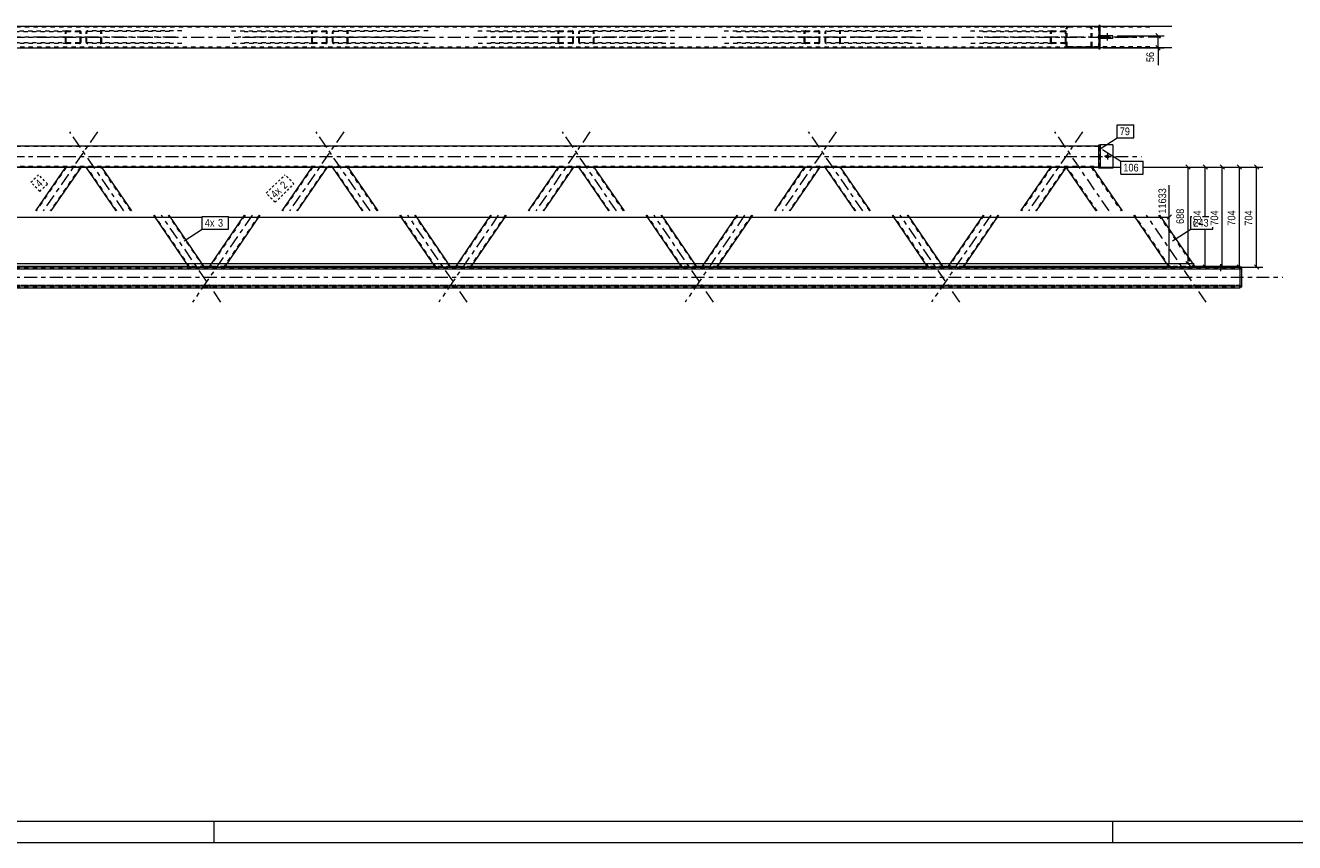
# Model space of a CAD drawing. Header units: millimetres. Extents: x 0 to 914, y 0 to 420.
# Tile 7 of 10: x 450 to 747, y 0 to 191. Entities that reach past the tile are written whole.
import ezdxf

# ---------------------------------------------------------------- set-up
doc = ezdxf.new("R2010")
doc.units = ezdxf.units.MM
for name, pattern in [('XKITLINE00', [0]), ('XKITLINE01', [4, 1, -1, 1, -1]), ('XKITLINE03', [6, 3, -1, 1, -1]), ('XKITLINE04', [3, 0.5, -0.5, 0.5, -0.5, 0.5, -0.5])]:
    doc.linetypes.add(name, pattern=pattern)
for name, color, linetype, lineweight in [('Arkusz rysunku', 3, 'Continuous', 0), ('Element', 2, 'Continuous', 0), ('Wymiar', 4, 'Continuous', 0), ('Znak elementu', 2, 'Continuous', 0), ('Śruba', 3, 'Continuous', 0)]:
    doc.layers.add(name, color=color, linetype=linetype, lineweight=lineweight)
doc.styles.add('ARIAL', font='ARIAL.TTF')

msp = doc.modelspace()

# ---------------------------------------------------------------- linework, layer by layer
at = {"layer": 'Arkusz rysunku', "linetype": 'XKITLINE00', "lineweight": 0}
for p, q in [((5, 5), (909, 5)), ((494, 0), (494, 5)), ((704, 0), (704, 5)), ((0, 0), (914, 0))]:
    msp.add_line(p, q, dxfattribs=at)
at = {"layer": 'Element', "linetype": 'XKITLINE00', "lineweight": 0}
for p, q in [((700.73, 190.83), (168.62, 190.83)), ((701.03, 191.08), (700.73, 191.08)), ((700.73, 191.08), (700.73, 185.58)), ((701.03, 185.58), (701.03, 191.08)), ((717.79, 190.83), (701.03, 190.83)), ((704.03, 188.63), (701.03, 188.63)), ((701.03, 188.03), (701.03, 188.63)), ((704.03, 188.03), (701.03, 188.03)), ((704.03, 188.03), (704.03, 188.63)), ((168.62, 185.83), (700.73, 185.83)), ((700.73, 185.83), (698.69, 185.83)), ((700.73, 185.58), (701.03, 185.58)), ((717.79, 185.83), (701.03, 185.83)), ((700.73, 157.68), (700.73, 163.18)), ((700.73, 163.18), (701.03, 163.18)), ((701.03, 163.18), (701.03, 157.68)), ((704.03, 163.18), (701.03, 163.18)), ((704.03, 163.18), (704.03, 157.68)), ((168.62, 162.93), (700.73, 162.93)), ((693.12, 157.93), (176.23, 157.93)), ((459.22, 157.93), (452.21, 147.68)), ((462.86, 157.93), (455.84, 147.68)), ((471.08, 147.68), (464.07, 157.93)), ((474.71, 147.68), (467.7, 157.93)), ((516.79, 157.93), (509.77, 147.68)), ((520.42, 157.93), (513.41, 147.68)), ((528.65, 147.68), (521.63, 157.93)), ((532.28, 147.68), (525.27, 157.93)), ((574.35, 157.93), (567.34, 147.68)), ((577.99, 157.93), (570.97, 147.68)), ((586.21, 147.68), (579.2, 157.93)), ((589.85, 147.68), (582.83, 157.93)), ((631.92, 157.93), (624.91, 147.68)), ((635.56, 157.93), (628.54, 147.68)), ((643.78, 147.68), (636.76, 157.93)), ((647.41, 147.68), (640.4, 157.93)), ((689.49, 157.93), (682.47, 147.68)), ((693.12, 157.93), (686.11, 147.68)), ((700.13, 147.68), (693.12, 157.93)), ((693.12, 157.93), (693.12, 157.93)), ((699.18, 157.93), (693.12, 157.93)), ((700.73, 157.93), (699.18, 157.93)), ((699.18, 157.93), (699.18, 157.93)), ((699.18, 157.93), (706.19, 147.68)), ((701.03, 157.68), (700.73, 157.68)), ((704.03, 157.68), (701.03, 157.68)), ((488.13, 134.58), (479.85, 146.68)), ((491.76, 134.58), (483.48, 146.68)), ((501.01, 146.68), (492.73, 134.58)), ((504.64, 146.68), (496.36, 134.58)), ((545.69, 134.58), (537.41, 146.68)), ((549.33, 134.58), (541.05, 146.68)), ((558.57, 146.68), (550.29, 134.58)), ((562.21, 146.68), (553.93, 134.58)), ((603.26, 134.58), (594.98, 146.68)), ((606.89, 134.58), (598.61, 146.68)), ((616.14, 146.68), (607.86, 134.58)), ((619.77, 146.68), (611.49, 134.58)), ((660.82, 134.58), (652.54, 146.68)), ((664.46, 134.58), (656.18, 146.68)), ((673.71, 146.68), (665.42, 134.58)), ((677.34, 146.68), (669.06, 134.58)), ((717.2, 134.55), (708.9, 146.68)), ((714.96, 146.68), (723.26, 134.55)), ((135.58, 134.14), (733.78, 134.14)), ((488.05, 134.7), (442.18, 134.7)), ((717.69, 134.54), (442.18, 134.54)), ((488.16, 134.58), (488.13, 134.58)), ((488.24, 134.57), (488.16, 134.58)), ((488.36, 134.57), (488.24, 134.57)), ((488.5, 134.57), (488.36, 134.57)), ((488.5, 134.57), (491.4, 134.57)), ((491.54, 134.57), (491.4, 134.57)), ((491.66, 134.57), (491.54, 134.57)), ((491.74, 134.58), (491.66, 134.57)), ((492.81, 134.7), (491.68, 134.7)), ((491.76, 134.58), (491.74, 134.58)), ((492.75, 134.58), (492.73, 134.58)), ((492.83, 134.57), (492.75, 134.58)), ((492.95, 134.57), (492.83, 134.57)), ((493.08, 134.57), (492.95, 134.57)), ((493.08, 134.57), (495.99, 134.57)), ((496.13, 134.57), (495.99, 134.57)), ((496.25, 134.57), (496.13, 134.57)), ((496.33, 134.58), (496.25, 134.57)), ((496.36, 134.58), (496.33, 134.58)), ((545.61, 134.7), (496.44, 134.7)), ((545.72, 134.58), (545.69, 134.58)), ((545.8, 134.57), (545.72, 134.58)), ((545.92, 134.57), (545.8, 134.57)), ((546.06, 134.57), (545.92, 134.57)), ((546.06, 134.57), (548.97, 134.57)), ((549.11, 134.57), (548.97, 134.57)), ((549.23, 134.57), (549.11, 134.57)), ((549.3, 134.58), (549.23, 134.57)), ((550.37, 134.7), (549.25, 134.7)), ((549.33, 134.58), (549.3, 134.58)), ((550.32, 134.58), (550.29, 134.58)), ((550.39, 134.57), (550.32, 134.58)), ((550.51, 134.57), (550.39, 134.57)), ((550.65, 134.57), (550.51, 134.57)), ((550.65, 134.57), (553.56, 134.57)), ((553.7, 134.57), (553.56, 134.57)), ((553.82, 134.57), (553.7, 134.57)), ((553.9, 134.58), (553.82, 134.57)), ((553.93, 134.58), (553.9, 134.58)), ((603.18, 134.7), (554.01, 134.7)), ((603.29, 134.58), (603.26, 134.58)), ((603.37, 134.57), (603.29, 134.58)), ((603.49, 134.57), (603.37, 134.57)), ((603.63, 134.57), (603.49, 134.57)), ((603.63, 134.57), (606.54, 134.57)), ((606.67, 134.57), (606.54, 134.57)), ((606.79, 134.57), (606.67, 134.57)), ((606.87, 134.58), (606.79, 134.57)), ((607.94, 134.7), (606.81, 134.7)), ((606.89, 134.58), (606.87, 134.58)), ((607.88, 134.58), (607.86, 134.58)), ((607.96, 134.57), (607.88, 134.58)), ((608.08, 134.57), (607.96, 134.57)), ((608.22, 134.57), (608.08, 134.57)), ((608.22, 134.57), (611.12, 134.57)), ((611.26, 134.57), (611.12, 134.57)), ((611.38, 134.57), (611.26, 134.57)), ((611.46, 134.58), (611.38, 134.57)), ((611.49, 134.58), (611.46, 134.58)), ((660.74, 134.7), (611.57, 134.7)), ((660.85, 134.58), (660.82, 134.58)), ((660.94, 134.57), (660.85, 134.58)), ((661.05, 134.57), (660.94, 134.57)), ((661.19, 134.57), (661.05, 134.57)), ((661.19, 134.57), (664.1, 134.57)), ((664.24, 134.57), (664.1, 134.57)), ((664.36, 134.57), (664.24, 134.57)), ((664.43, 134.58), (664.36, 134.57)), ((665.5, 134.7), (664.38, 134.7)), ((664.46, 134.58), (664.43, 134.58)), ((665.45, 134.58), (665.42, 134.58)), ((665.53, 134.57), (665.45, 134.58)), ((665.64, 134.57), (665.53, 134.57)), ((665.78, 134.57), (665.64, 134.57)), ((665.78, 134.57), (668.69, 134.57)), ((668.83, 134.57), (668.69, 134.57)), ((668.95, 134.57), (668.83, 134.57)), ((669.03, 134.58), (668.95, 134.57)), ((669.06, 134.58), (669.03, 134.58)), ((717.1, 134.7), (669.14, 134.7)), ((717.24, 134.55), (717.2, 134.55)), ((717.35, 134.54), (717.24, 134.55)), ((717.51, 134.54), (717.35, 134.54)), ((722.78, 134.54), (717.69, 134.54)), ((717.69, 134.54), (722.78, 134.54)), ((717.69, 134.54), (717.69, 134.54)), ((722.78, 134.54), (722.79, 134.54)), ((722.79, 134.54), (733.78, 134.54)), ((723.12, 134.54), (722.97, 134.54)), ((723.22, 134.55), (723.12, 134.54)), ((733.78, 134.7), (723.16, 134.7)), ((723.26, 134.55), (723.22, 134.55)), ((733.78, 134.14), (733.78, 134.7)), ((734.18, 134.55), (733.78, 134.55)), ((733.78, 129.89), (733.78, 134.39)), ((734.18, 134.39), (733.78, 134.39)), ((734.18, 129.89), (734.18, 134.55)), ((733.78, 130.14), (135.58, 130.14)), ((135.58, 129.74), (733.78, 129.74)), ((733.78, 129.74), (733.78, 130.14)), ((734.18, 129.89), (733.78, 129.89))]:
    msp.add_line(p, q, dxfattribs=at)
at = {"layer": 'Element', "linetype": 'XKITLINE01', "lineweight": 0}
for p, q in [((700.73, 190.63), (168.62, 190.63)), ((693.15, 190.57), (693.12, 190.43)), ((693.12, 186.23), (693.12, 190.43)), ((693.15, 190.58), (693.15, 190.57)), ((693.36, 190.43), (693.38, 190.5)), ((693.36, 186.23), (693.36, 190.43)), ((693.38, 190.5), (693.43, 190.57)), ((693.6, 190.83), (693.42, 190.8)), ((693.43, 190.57), (693.51, 190.61)), ((693.51, 190.61), (693.6, 190.63)), ((701.03, 190.83), (693.6, 190.83)), ((712.7, 190.63), (693.6, 190.63)), ((698.88, 190.8), (698.69, 190.83)), ((698.69, 190.63), (698.78, 190.61)), ((698.78, 190.61), (698.86, 190.57)), ((698.86, 190.57), (698.92, 190.5)), ((698.92, 190.5), (698.93, 190.43)), ((698.93, 186.23), (698.93, 190.43)), ((699.14, 190.57), (699.14, 190.58)), ((699.18, 190.43), (699.14, 190.57)), ((699.18, 186.23), (699.18, 190.43)), ((700.73, 185.83), (700.73, 190.83)), ((440.49, 189.83), (459.59, 189.83)), ((443.4, 189.68), (462.49, 189.68)), ((462.49, 186.98), (443.4, 186.98)), ((459.25, 189.64), (459.22, 189.53)), ((459.22, 187.13), (459.22, 189.53)), ((459.22, 187.13), (459.25, 187.01)), ((459.33, 189.74), (459.25, 189.64)), ((459.25, 187.01), (459.33, 186.92)), ((459.45, 189.8), (459.33, 189.74)), ((459.33, 186.92), (459.45, 186.85)), ((459.4, 189.53), (459.42, 189.59)), ((459.4, 187.13), (459.4, 189.53)), ((459.42, 187.07), (459.4, 187.13)), ((459.42, 189.59), (459.46, 189.63)), ((459.46, 187.02), (459.42, 187.07)), ((459.59, 189.83), (459.45, 189.8)), ((459.46, 189.63), (459.52, 189.67)), ((459.52, 186.99), (459.46, 187.02)), ((459.52, 189.67), (459.59, 189.68)), ((459.59, 186.98), (459.52, 186.99)), ((459.59, 189.83), (462.49, 189.83)), ((462.49, 189.68), (459.59, 189.68)), ((459.59, 186.98), (462.49, 186.98)), ((462.63, 189.8), (462.49, 189.83)), ((462.49, 189.68), (462.56, 189.67)), ((462.56, 186.99), (462.49, 186.98)), ((462.56, 189.67), (462.62, 189.63)), ((462.62, 187.02), (462.56, 186.99)), ((462.62, 189.63), (462.66, 189.59)), ((462.66, 187.07), (462.62, 187.02)), ((462.75, 189.74), (462.63, 189.8)), ((462.63, 186.85), (462.75, 186.92)), ((462.66, 189.59), (462.68, 189.53)), ((462.68, 187.13), (462.66, 187.07)), ((462.68, 187.13), (462.68, 189.53)), ((462.83, 189.64), (462.75, 189.74)), ((462.75, 186.92), (462.83, 187.01)), ((462.86, 189.53), (462.83, 189.64)), ((462.83, 187.01), (462.86, 187.13)), ((462.86, 187.13), (462.86, 189.53)), ((464.09, 189.64), (464.07, 189.53)), ((464.07, 187.13), (464.07, 189.53)), ((464.07, 187.13), (464.09, 187.01)), ((464.17, 189.74), (464.09, 189.64)), ((464.09, 187.01), (464.17, 186.92)), ((464.29, 189.8), (464.17, 189.74)), ((464.17, 186.92), (464.29, 186.85)), ((464.25, 189.53), (464.26, 189.59)), ((464.25, 187.13), (464.25, 189.53)), ((464.26, 187.07), (464.25, 187.13)), ((464.26, 189.59), (464.3, 189.63)), ((464.3, 187.02), (464.26, 187.07)), ((464.43, 189.83), (464.29, 189.8)), ((464.3, 189.63), (464.36, 189.67)), ((464.36, 186.99), (464.3, 187.02)), ((464.36, 189.67), (464.43, 189.68)), ((464.43, 186.98), (464.36, 186.99)), ((486.44, 189.83), (464.43, 189.83)), ((483.53, 189.68), (464.43, 189.68)), ((483.53, 186.98), (464.43, 186.98)), ((467.48, 189.8), (467.34, 189.83)), ((467.34, 189.68), (467.41, 189.67)), ((467.41, 186.99), (467.34, 186.98)), ((467.41, 189.67), (467.47, 189.63)), ((467.47, 187.02), (467.41, 186.99)), ((467.47, 189.63), (467.5, 189.59)), ((467.5, 187.07), (467.47, 187.02)), ((467.59, 189.74), (467.48, 189.8)), ((467.48, 186.85), (467.59, 186.92)), ((467.5, 189.59), (467.52, 189.53)), ((467.52, 187.13), (467.5, 187.07)), ((467.52, 187.13), (467.52, 189.53)), ((467.67, 189.64), (467.59, 189.74)), ((467.59, 186.92), (467.67, 187.01)), ((467.7, 189.53), (467.67, 189.64)), ((467.67, 187.01), (467.7, 187.13)), ((467.7, 187.13), (467.7, 189.53)), ((498.05, 189.83), (517.15, 189.83)), ((500.96, 189.68), (520.06, 189.68)), ((520.06, 186.98), (500.96, 186.98)), ((516.82, 189.64), (516.79, 189.53)), ((516.79, 187.13), (516.79, 189.53)), ((516.79, 187.13), (516.82, 187.01)), ((516.89, 189.74), (516.82, 189.64)), ((516.82, 187.01), (516.89, 186.92)), ((517.01, 189.8), (516.89, 189.74)), ((516.89, 186.92), (517.01, 186.85)), ((516.97, 189.53), (516.98, 189.59)), ((516.97, 187.13), (516.97, 189.53)), ((516.98, 187.07), (516.97, 187.13)), ((516.98, 189.59), (517.02, 189.63)), ((517.02, 187.02), (516.98, 187.07)), ((517.15, 189.83), (517.01, 189.8)), ((517.02, 189.63), (517.08, 189.67)), ((517.08, 186.99), (517.02, 187.02)), ((517.08, 189.67), (517.15, 189.68)), ((517.15, 186.98), (517.08, 186.99)), ((517.15, 189.83), (520.06, 189.83)), ((520.06, 189.68), (517.15, 189.68)), ((517.15, 186.98), (520.06, 186.98)), ((520.2, 189.8), (520.06, 189.83)), ((520.06, 189.68), (520.13, 189.67)), ((520.13, 186.99), (520.06, 186.98)), ((520.13, 189.67), (520.19, 189.63)), ((520.19, 187.02), (520.13, 186.99)), ((520.19, 189.63), (520.23, 189.59)), ((520.23, 187.07), (520.19, 187.02)), ((520.32, 189.74), (520.2, 189.8)), ((520.2, 186.85), (520.32, 186.92)), ((520.23, 189.59), (520.24, 189.53)), ((520.24, 187.13), (520.23, 187.07)), ((520.24, 187.13), (520.24, 189.53)), ((520.4, 189.64), (520.32, 189.74)), ((520.32, 186.92), (520.4, 187.01)), ((520.42, 189.53), (520.4, 189.64)), ((520.4, 187.01), (520.42, 187.13)), ((520.42, 187.13), (520.42, 189.53)), ((521.66, 189.64), (521.63, 189.53)), ((521.63, 187.13), (521.63, 189.53)), ((521.63, 187.13), (521.66, 187.01)), ((521.74, 189.74), (521.66, 189.64)), ((521.66, 187.01), (521.74, 186.92)), ((521.86, 189.8), (521.74, 189.74)), ((521.74, 186.92), (521.86, 186.85)), ((521.81, 189.53), (521.83, 189.59)), ((521.81, 187.13), (521.81, 189.53)), ((521.83, 187.07), (521.81, 187.13)), ((521.83, 189.59), (521.87, 189.63)), ((521.87, 187.02), (521.83, 187.07)), ((521.99, 189.83), (521.86, 189.8)), ((521.87, 189.63), (521.92, 189.67)), ((521.92, 186.99), (521.87, 187.02)), ((521.92, 189.67), (521.99, 189.68)), ((521.99, 186.98), (521.92, 186.99)), ((544, 189.83), (521.99, 189.83)), ((541.09, 189.68), (521.99, 189.68)), ((541.09, 186.98), (521.99, 186.98)), ((525.04, 189.8), (524.9, 189.83)), ((524.9, 189.68), (524.97, 189.67)), ((524.97, 186.99), (524.9, 186.98)), ((524.97, 189.67), (525.03, 189.63)), ((525.03, 187.02), (524.97, 186.99)), ((525.03, 189.63), (525.07, 189.59)), ((525.07, 187.07), (525.03, 187.02)), ((525.16, 189.74), (525.04, 189.8)), ((525.04, 186.85), (525.16, 186.92)), ((525.07, 189.59), (525.08, 189.53)), ((525.08, 187.13), (525.07, 187.07)), ((525.08, 187.13), (525.08, 189.53)), ((525.24, 189.64), (525.16, 189.74)), ((525.16, 186.92), (525.24, 187.01)), ((525.27, 189.53), (525.24, 189.64)), ((525.24, 187.01), (525.27, 187.13)), ((525.27, 187.13), (525.27, 189.53)), ((555.62, 189.83), (574.72, 189.83)), ((558.53, 189.68), (577.63, 189.68)), ((577.63, 186.98), (558.53, 186.98)), ((574.38, 189.64), (574.35, 189.53)), ((574.35, 187.13), (574.35, 189.53)), ((574.35, 187.13), (574.38, 187.01)), ((574.46, 189.74), (574.38, 189.64)), ((574.38, 187.01), (574.46, 186.92)), ((574.58, 189.8), (574.46, 189.74)), ((574.46, 186.92), (574.58, 186.85)), ((574.54, 189.53), (574.55, 189.59)), ((574.54, 187.13), (574.54, 189.53)), ((574.55, 187.07), (574.54, 187.13)), ((574.55, 189.59), (574.59, 189.63)), ((574.59, 187.02), (574.55, 187.07)), ((574.72, 189.83), (574.58, 189.8)), ((574.59, 189.63), (574.65, 189.67)), ((574.65, 186.99), (574.59, 187.02)), ((574.65, 189.67), (574.72, 189.68)), ((574.72, 186.98), (574.65, 186.99)), ((574.72, 189.83), (577.63, 189.83)), ((577.63, 189.68), (574.72, 189.68)), ((574.72, 186.98), (577.63, 186.98)), ((577.76, 189.8), (577.63, 189.83)), ((577.63, 189.68), (577.7, 189.67)), ((577.7, 186.99), (577.63, 186.98)), ((577.7, 189.67), (577.75, 189.63)), ((577.75, 187.02), (577.7, 186.99)), ((577.75, 189.63), (577.79, 189.59)), ((577.79, 187.07), (577.75, 187.02)), ((577.88, 189.74), (577.76, 189.8)), ((577.76, 186.85), (577.88, 186.92)), ((577.79, 189.59), (577.81, 189.53)), ((577.81, 187.13), (577.79, 187.07)), ((577.81, 187.13), (577.81, 189.53)), ((577.96, 189.64), (577.88, 189.74)), ((577.88, 186.92), (577.96, 187.01)), ((577.99, 189.53), (577.96, 189.64)), ((577.96, 187.01), (577.99, 187.13)), ((577.99, 187.13), (577.99, 189.53)), ((579.22, 189.64), (579.2, 189.53)), ((579.2, 187.13), (579.2, 189.53)), ((579.2, 187.13), (579.22, 187.01)), ((579.3, 189.74), (579.22, 189.64)), ((579.22, 187.01), (579.3, 186.92)), ((579.42, 189.8), (579.3, 189.74)), ((579.3, 186.92), (579.42, 186.85)), ((579.38, 189.53), (579.39, 189.59)), ((579.38, 187.13), (579.38, 189.53)), ((579.39, 187.07), (579.38, 187.13)), ((579.39, 189.59), (579.43, 189.63)), ((579.43, 187.02), (579.39, 187.07)), ((579.56, 189.83), (579.42, 189.8)), ((579.43, 189.63), (579.49, 189.67)), ((579.49, 186.99), (579.43, 187.02)), ((579.49, 189.67), (579.56, 189.68)), ((579.56, 186.98), (579.49, 186.99)), ((601.57, 189.83), (579.56, 189.83)), ((598.66, 189.68), (579.56, 189.68)), ((598.66, 186.98), (579.56, 186.98)), ((582.61, 189.8), (582.47, 189.83)), ((582.47, 189.68), (582.54, 189.67)), ((582.54, 186.99), (582.47, 186.98)), ((582.54, 189.67), (582.6, 189.63)), ((582.6, 187.02), (582.54, 186.99)), ((582.6, 189.63), (582.64, 189.59)), ((582.64, 187.07), (582.6, 187.02)), ((582.73, 189.74), (582.61, 189.8)), ((582.61, 186.85), (582.73, 186.92)), ((582.64, 189.59), (582.65, 189.53)), ((582.65, 187.13), (582.64, 187.07)), ((582.65, 187.13), (582.65, 189.53)), ((582.8, 189.64), (582.73, 189.74)), ((582.73, 186.92), (582.8, 187.01)), ((582.83, 189.53), (582.8, 189.64)), ((582.8, 187.01), (582.83, 187.13)), ((582.83, 187.13), (582.83, 189.53)), ((613.19, 189.83), (632.28, 189.83)), ((616.09, 189.68), (635.19, 189.68)), ((635.19, 186.98), (616.09, 186.98)), ((631.95, 189.64), (631.92, 189.53)), ((631.92, 187.13), (631.92, 189.53)), ((631.92, 187.13), (631.95, 187.01)), ((632.03, 189.74), (631.95, 189.64)), ((631.95, 187.01), (632.03, 186.92)), ((632.14, 189.8), (632.03, 189.74)), ((632.03, 186.92), (632.14, 186.85)), ((632.1, 189.53), (632.12, 189.59)), ((632.1, 187.13), (632.1, 189.53)), ((632.12, 187.07), (632.1, 187.13)), ((632.12, 189.59), (632.15, 189.63)), ((632.15, 187.02), (632.12, 187.07)), ((632.28, 189.83), (632.14, 189.8)), ((632.15, 189.63), (632.21, 189.67)), ((632.21, 186.99), (632.15, 187.02)), ((632.21, 189.67), (632.28, 189.68)), ((632.28, 186.98), (632.21, 186.99)), ((632.28, 189.83), (635.19, 189.83)), ((635.19, 189.68), (632.28, 189.68)), ((632.28, 186.98), (635.19, 186.98)), ((635.33, 189.8), (635.19, 189.83)), ((635.19, 189.68), (635.26, 189.67)), ((635.26, 186.99), (635.19, 186.98)), ((635.26, 189.67), (635.32, 189.63)), ((635.32, 187.02), (635.26, 186.99)), ((635.32, 189.63), (635.36, 189.59)), ((635.36, 187.07), (635.32, 187.02)), ((635.45, 189.74), (635.33, 189.8)), ((635.33, 186.85), (635.45, 186.92)), ((635.36, 189.59), (635.37, 189.53)), ((635.37, 187.13), (635.36, 187.07)), ((635.37, 187.13), (635.37, 189.53)), ((635.53, 189.64), (635.45, 189.74)), ((635.45, 186.92), (635.53, 187.01)), ((635.56, 189.53), (635.53, 189.64)), ((635.53, 187.01), (635.56, 187.13)), ((635.56, 187.13), (635.56, 189.53)), ((636.79, 189.64), (636.76, 189.53)), ((636.76, 187.13), (636.76, 189.53)), ((636.76, 187.13), (636.79, 187.01)), ((636.87, 189.74), (636.79, 189.64)), ((636.79, 187.01), (636.87, 186.92)), ((636.99, 189.8), (636.87, 189.74)), ((636.87, 186.92), (636.99, 186.85)), ((636.94, 189.53), (636.96, 189.59)), ((636.94, 187.13), (636.94, 189.53)), ((636.96, 187.07), (636.94, 187.13)), ((636.96, 189.59), (637, 189.63)), ((637, 187.02), (636.96, 187.07)), ((637.13, 189.83), (636.99, 189.8)), ((637, 189.63), (637.06, 189.67)), ((637.06, 186.99), (637, 187.02)), ((637.06, 189.67), (637.13, 189.68)), ((637.13, 186.98), (637.06, 186.99)), ((659.13, 189.83), (637.13, 189.83)), ((656.22, 189.68), (637.13, 189.68)), ((656.22, 186.98), (637.13, 186.98)), ((640.17, 189.8), (640.03, 189.83)), ((640.03, 189.68), (640.1, 189.67)), ((640.1, 186.99), (640.03, 186.98)), ((640.1, 189.67), (640.16, 189.63)), ((640.16, 187.02), (640.1, 186.99)), ((640.16, 189.63), (640.2, 189.59)), ((640.2, 187.07), (640.16, 187.02)), ((640.29, 189.74), (640.17, 189.8)), ((640.17, 186.85), (640.29, 186.92)), ((640.2, 189.59), (640.22, 189.53)), ((640.22, 187.13), (640.2, 187.07)), ((640.22, 187.13), (640.22, 189.53)), ((640.37, 189.64), (640.29, 189.74)), ((640.29, 186.92), (640.37, 187.01)), ((640.4, 189.53), (640.37, 189.64)), ((640.37, 187.01), (640.4, 187.13)), ((640.4, 187.13), (640.4, 189.53)), ((670.75, 189.83), (689.85, 189.83)), ((673.66, 189.68), (692.76, 189.68)), ((692.76, 186.98), (673.66, 186.98)), ((689.51, 189.64), (689.49, 189.53)), ((689.49, 187.13), (689.49, 189.53)), ((689.49, 187.13), (689.51, 187.01)), ((689.59, 189.74), (689.51, 189.64)), ((689.51, 187.01), (689.59, 186.92)), ((689.71, 189.8), (689.59, 189.74)), ((689.59, 186.92), (689.71, 186.85)), ((689.67, 189.53), (689.68, 189.59)), ((689.67, 187.13), (689.67, 189.53)), ((689.68, 187.07), (689.67, 187.13)), ((689.68, 189.59), (689.72, 189.63)), ((689.72, 187.02), (689.68, 187.07)), ((689.85, 189.83), (689.71, 189.8)), ((689.72, 189.63), (689.78, 189.67)), ((689.78, 186.99), (689.72, 187.02)), ((689.78, 189.67), (689.85, 189.68)), ((689.85, 186.98), (689.78, 186.99)), ((689.85, 189.83), (692.76, 189.83)), ((692.76, 189.68), (689.85, 189.68)), ((689.85, 186.98), (692.76, 186.98)), ((692.9, 189.8), (692.76, 189.83)), ((692.76, 189.68), (692.83, 189.67)), ((692.83, 186.99), (692.76, 186.98)), ((692.83, 189.67), (692.89, 189.63)), ((692.89, 187.02), (692.83, 186.99)), ((692.89, 189.63), (692.93, 189.59)), ((692.93, 187.07), (692.89, 187.02)), ((693.01, 189.74), (692.9, 189.8)), ((692.9, 186.85), (693.01, 186.92)), ((692.93, 189.59), (692.94, 189.53)), ((692.94, 187.13), (692.93, 187.07)), ((692.94, 187.13), (692.94, 189.53)), ((693.09, 189.64), (693.01, 189.74)), ((693.01, 186.92), (693.09, 187.01)), ((693.12, 189.53), (693.09, 189.64)), ((693.09, 187.01), (693.12, 187.13)), ((693.12, 187.13), (693.12, 189.53)), ((701.03, 188.63), (701.03, 188.03)), ((168.62, 186.03), (700.73, 186.03)), ((459.59, 186.83), (440.49, 186.83)), ((459.45, 186.85), (459.59, 186.83)), ((462.49, 186.83), (459.59, 186.83)), ((462.49, 186.83), (462.63, 186.85)), ((464.29, 186.85), (464.43, 186.83)), ((486.44, 186.83), (464.43, 186.83)), ((467.34, 186.83), (467.48, 186.85)), ((517.15, 186.83), (498.05, 186.83)), ((517.01, 186.85), (517.15, 186.83)), ((520.06, 186.83), (517.15, 186.83)), ((520.06, 186.83), (520.2, 186.85)), ((521.86, 186.85), (521.99, 186.83)), ((544, 186.83), (521.99, 186.83)), ((524.9, 186.83), (525.04, 186.85)), ((574.72, 186.83), (555.62, 186.83)), ((574.58, 186.85), (574.72, 186.83)), ((577.63, 186.83), (574.72, 186.83)), ((577.63, 186.83), (577.76, 186.85)), ((579.42, 186.85), (579.56, 186.83)), ((601.57, 186.83), (579.56, 186.83)), ((582.47, 186.83), (582.61, 186.85)), ((632.28, 186.83), (613.19, 186.83)), ((632.14, 186.85), (632.28, 186.83)), ((635.19, 186.83), (632.28, 186.83)), ((635.19, 186.83), (635.33, 186.85)), ((636.99, 186.85), (637.13, 186.83)), ((659.13, 186.83), (637.13, 186.83)), ((640.03, 186.83), (640.17, 186.85)), ((689.85, 186.83), (670.75, 186.83)), ((689.71, 186.85), (689.85, 186.83)), ((692.76, 186.83), (689.85, 186.83)), ((692.76, 186.83), (692.9, 186.85)), ((693.12, 186.23), (693.14, 186.15)), ((693.14, 186.15), (693.15, 186.07)), ((693.38, 186.15), (693.36, 186.23)), ((693.43, 186.09), (693.38, 186.15)), ((693.42, 185.86), (693.6, 185.83)), ((693.51, 186.04), (693.43, 186.09)), ((693.6, 186.03), (693.51, 186.04)), ((712.7, 186.03), (693.6, 186.03)), ((698.69, 185.83), (693.6, 185.83)), ((698.78, 186.04), (698.69, 186.03)), ((698.69, 185.83), (698.88, 185.86)), ((698.86, 186.09), (698.78, 186.04)), ((698.92, 186.15), (698.86, 186.09)), ((698.93, 186.23), (698.92, 186.15)), ((699.14, 186.07), (699.16, 186.15)), ((699.16, 186.15), (699.18, 186.23)), ((701.03, 185.83), (700.73, 185.83)), ((701.03, 157.68), (701.03, 163.18)), ((700.73, 162.73), (168.62, 162.73)), ((700.73, 162.93), (700.73, 157.93)), ((168.62, 158.13), (700.73, 158.13)), ((459.4, 157.93), (452.39, 147.68)), ((462.68, 157.93), (455.66, 147.68)), ((462.86, 157.93), (459.22, 157.93)), ((467.7, 157.93), (464.07, 157.93)), ((471.26, 147.68), (464.25, 157.93)), ((474.53, 147.68), (467.52, 157.93)), ((516.97, 157.93), (509.96, 147.68)), ((520.24, 157.93), (513.23, 147.68)), ((520.42, 157.93), (516.79, 157.93)), ((525.27, 157.93), (521.63, 157.93)), ((528.83, 147.68), (521.81, 157.93)), ((532.1, 147.68), (525.08, 157.93)), ((574.54, 157.93), (567.52, 147.68)), ((577.81, 157.93), (570.79, 147.68)), ((577.99, 157.93), (574.35, 157.93)), ((582.83, 157.93), (579.2, 157.93)), ((586.39, 147.68), (579.38, 157.93)), ((589.67, 147.68), (582.65, 157.93)), ((632.1, 157.93), (625.09, 147.68)), ((635.37, 157.93), (628.36, 147.68)), ((635.56, 157.93), (631.92, 157.93)), ((640.4, 157.93), (636.76, 157.93)), ((643.96, 147.68), (636.94, 157.93)), ((647.23, 147.68), (640.22, 157.93)), ((689.67, 157.93), (682.65, 147.68)), ((692.94, 157.93), (685.92, 147.68)), ((693.12, 157.93), (689.49, 157.93)), ((699.18, 157.93), (693.12, 157.93)), ((693.12, 157.93), (693.15, 157.93)), ((693.12, 157.93), (693.12, 157.93)), ((693.26, 157.93), (693.15, 157.93)), ((693.42, 157.93), (693.26, 157.93)), ((700.37, 147.68), (693.36, 157.93)), ((693.36, 157.93), (693.36, 157.93)), ((698.69, 157.93), (698.69, 157.93)), ((698.69, 157.93), (698.69, 157.93)), ((698.93, 157.93), (698.93, 157.93)), ((698.93, 157.93), (705.95, 147.68)), ((699.18, 157.93), (699.18, 157.93)), ((488.31, 134.58), (480.03, 146.68)), ((491.58, 134.58), (483.3, 146.68)), ((501.19, 146.68), (492.96, 134.65)), ((504.46, 146.68), (496.23, 134.65)), ((545.87, 134.58), (537.59, 146.68)), ((549.15, 134.58), (540.86, 146.68)), ((558.76, 146.68), (550.53, 134.65)), ((562.03, 146.68), (553.8, 134.65)), ((603.44, 134.58), (595.16, 146.68)), ((606.71, 134.58), (598.43, 146.68)), ((616.32, 146.68), (608.09, 134.65)), ((619.59, 146.68), (611.36, 134.65)), ((661.01, 134.58), (652.72, 146.68)), ((664.28, 134.58), (656, 146.68)), ((673.89, 146.68), (665.66, 134.65)), ((677.16, 146.68), (668.93, 134.65)), ((717.35, 134.68), (709.14, 146.68)), ((714.71, 146.68), (722.92, 134.68)), ((135.58, 134.3), (733.78, 134.3)), ((135.58, 134.19), (733.78, 134.19)), ((491.68, 134.7), (488.05, 134.7)), ((488.07, 134.65), (488.1, 134.66)), ((488.1, 134.66), (488.18, 134.66)), ((488.18, 134.66), (488.29, 134.66)), ((488.27, 134.66), (488.26, 134.65)), ((488.31, 134.66), (488.27, 134.66)), ((488.29, 134.66), (488.43, 134.66)), ((488.37, 134.66), (488.31, 134.66)), ((488.31, 134.58), (488.32, 134.58)), ((488.32, 134.58), (488.36, 134.58)), ((488.36, 134.58), (488.42, 134.57)), ((488.43, 134.66), (488.37, 134.66)), ((488.42, 134.57), (488.49, 134.57)), ((488.43, 134.66), (491.34, 134.66)), ((488.43, 134.66), (491.34, 134.66)), ((488.49, 134.57), (491.4, 134.57)), ((491.41, 134.66), (491.34, 134.66)), ((491.34, 134.66), (491.48, 134.66)), ((491.4, 134.57), (491.47, 134.57)), ((491.47, 134.66), (491.41, 134.66)), ((491.51, 134.66), (491.47, 134.66)), ((491.47, 134.57), (491.53, 134.58)), ((491.48, 134.66), (491.6, 134.66)), ((491.53, 134.65), (491.51, 134.66)), ((491.53, 134.58), (491.57, 134.58)), ((491.57, 134.58), (491.58, 134.58)), ((491.6, 134.66), (491.68, 134.66)), ((491.68, 134.66), (491.71, 134.65)), ((492.73, 134.58), (492.78, 134.65)), ((492.78, 134.65), (492.81, 134.66)), ((496.44, 134.7), (492.81, 134.7)), ((492.81, 134.66), (492.89, 134.66)), ((492.89, 134.66), (493.01, 134.66)), ((492.96, 134.65), (492.91, 134.58)), ((492.91, 134.58), (492.92, 134.58)), ((492.92, 134.58), (492.96, 134.58)), ((492.98, 134.66), (492.96, 134.65)), ((492.96, 134.58), (493.02, 134.57)), ((493.02, 134.66), (492.98, 134.66)), ((493.01, 134.66), (493.15, 134.66)), ((493.08, 134.66), (493.02, 134.66)), ((493.02, 134.57), (493.09, 134.57)), ((493.15, 134.66), (493.08, 134.66)), ((493.09, 134.57), (496, 134.57)), ((493.15, 134.66), (496.05, 134.66)), ((493.15, 134.66), (496.06, 134.66)), ((496, 134.57), (496.06, 134.57)), ((496.12, 134.66), (496.05, 134.66)), ((496.06, 134.66), (496.2, 134.66)), ((496.06, 134.57), (496.12, 134.58)), ((496.18, 134.66), (496.12, 134.66)), ((496.12, 134.58), (496.17, 134.58)), ((496.17, 134.58), (496.18, 134.58)), ((496.22, 134.66), (496.18, 134.66)), ((496.23, 134.65), (496.18, 134.58)), ((496.2, 134.66), (496.31, 134.66)), ((496.23, 134.65), (496.22, 134.66)), ((496.31, 134.66), (496.39, 134.66)), ((496.36, 134.58), (496.41, 134.65)), ((496.39, 134.66), (496.41, 134.65)), ((549.25, 134.7), (545.61, 134.7)), ((545.64, 134.65), (545.67, 134.66)), ((545.67, 134.66), (545.74, 134.66)), ((545.74, 134.66), (545.86, 134.66)), ((545.83, 134.66), (545.82, 134.65)), ((545.87, 134.66), (545.83, 134.66)), ((545.86, 134.66), (546, 134.66)), ((545.93, 134.66), (545.87, 134.66)), ((545.87, 134.58), (545.89, 134.58)), ((545.89, 134.58), (545.93, 134.58)), ((546, 134.66), (545.93, 134.66)), ((545.93, 134.58), (545.99, 134.57)), ((545.99, 134.57), (546.06, 134.57)), ((546, 134.66), (548.91, 134.66)), ((546, 134.66), (548.91, 134.66)), ((546.06, 134.57), (548.97, 134.57)), ((548.98, 134.66), (548.91, 134.66)), ((548.91, 134.66), (549.05, 134.66)), ((548.97, 134.57), (549.04, 134.57)), ((549.04, 134.66), (548.98, 134.66)), ((549.08, 134.66), (549.04, 134.66)), ((549.04, 134.57), (549.09, 134.58)), ((549.05, 134.66), (549.16, 134.66)), ((549.09, 134.65), (549.08, 134.66)), ((549.09, 134.58), (549.13, 134.58)), ((549.13, 134.58), (549.15, 134.58)), ((549.16, 134.66), (549.25, 134.66)), ((549.25, 134.66), (549.28, 134.65)), ((550.29, 134.58), (550.34, 134.65)), ((550.34, 134.65), (550.37, 134.66)), ((554.01, 134.7), (550.37, 134.7)), ((550.37, 134.66), (550.46, 134.66)), ((550.46, 134.66), (550.57, 134.66)), ((550.53, 134.65), (550.47, 134.58)), ((550.47, 134.58), (550.49, 134.58)), ((550.49, 134.58), (550.53, 134.58)), ((550.54, 134.66), (550.53, 134.65)), ((550.53, 134.58), (550.58, 134.57)), ((550.58, 134.66), (550.54, 134.66)), ((550.57, 134.66), (550.71, 134.66)), ((550.64, 134.66), (550.58, 134.66)), ((550.58, 134.57), (550.65, 134.57)), ((550.71, 134.66), (550.64, 134.66)), ((550.65, 134.57), (553.56, 134.57)), ((550.71, 134.66), (553.62, 134.66)), ((550.71, 134.66), (553.62, 134.66)), ((553.56, 134.57), (553.63, 134.57)), ((553.69, 134.66), (553.62, 134.66)), ((553.62, 134.66), (553.76, 134.66)), ((553.63, 134.57), (553.69, 134.58)), ((553.75, 134.66), (553.69, 134.66)), ((553.69, 134.58), (553.73, 134.58)), ((553.73, 134.58), (553.75, 134.58)), ((553.79, 134.66), (553.75, 134.66)), ((553.8, 134.65), (553.75, 134.58)), ((553.76, 134.66), (553.88, 134.66)), ((553.8, 134.65), (553.79, 134.66)), ((553.88, 134.66), (553.95, 134.66)), ((553.93, 134.58), (553.98, 134.65)), ((553.95, 134.66), (553.98, 134.65)), ((606.81, 134.7), (603.18, 134.7)), ((603.21, 134.65), (603.23, 134.66)), ((603.23, 134.66), (603.31, 134.66)), ((603.31, 134.66), (603.42, 134.66)), ((603.4, 134.66), (603.39, 134.65)), ((603.44, 134.66), (603.4, 134.66)), ((603.42, 134.66), (603.56, 134.66)), ((603.5, 134.66), (603.44, 134.66)), ((603.44, 134.58), (603.46, 134.58)), ((603.46, 134.58), (603.5, 134.58)), ((603.57, 134.66), (603.5, 134.66)), ((603.5, 134.58), (603.56, 134.57)), ((603.56, 134.66), (606.47, 134.66)), ((603.56, 134.57), (603.62, 134.57)), ((603.57, 134.66), (606.47, 134.66)), ((603.62, 134.57), (606.53, 134.57)), ((606.54, 134.66), (606.47, 134.66)), ((606.47, 134.66), (606.61, 134.66)), ((606.53, 134.57), (606.6, 134.57)), ((606.6, 134.66), (606.54, 134.66)), ((606.64, 134.66), (606.6, 134.66)), ((606.6, 134.57), (606.66, 134.58)), ((606.61, 134.66), (606.73, 134.66)), ((606.66, 134.65), (606.64, 134.66)), ((606.66, 134.58), (606.7, 134.58)), ((606.7, 134.58), (606.71, 134.58)), ((606.73, 134.66), (606.81, 134.66)), ((606.81, 134.66), (606.84, 134.65)), ((607.86, 134.58), (607.91, 134.65)), ((607.91, 134.65), (607.94, 134.66)), ((611.57, 134.7), (607.94, 134.7)), ((607.94, 134.66), (608.02, 134.66)), ((608.02, 134.66), (608.14, 134.66)), ((608.09, 134.65), (608.04, 134.58)), ((608.04, 134.58), (608.05, 134.58)), ((608.05, 134.58), (608.09, 134.58)), ((608.11, 134.66), (608.09, 134.65)), ((608.09, 134.58), (608.15, 134.57)), ((608.15, 134.66), (608.11, 134.66)), ((608.14, 134.66), (608.28, 134.66)), ((608.21, 134.66), (608.15, 134.66)), ((608.15, 134.57), (608.22, 134.57)), ((608.28, 134.66), (608.21, 134.66)), ((608.22, 134.57), (611.13, 134.57)), ((608.28, 134.66), (611.19, 134.66)), ((608.28, 134.66), (611.19, 134.66)), ((611.13, 134.57), (611.2, 134.57)), ((611.25, 134.66), (611.19, 134.66)), ((611.19, 134.66), (611.33, 134.66)), ((611.2, 134.57), (611.26, 134.58)), ((611.31, 134.66), (611.25, 134.66)), ((611.26, 134.58), (611.3, 134.58)), ((611.3, 134.58), (611.31, 134.58)), ((611.35, 134.66), (611.31, 134.66)), ((611.36, 134.65), (611.31, 134.58)), ((611.33, 134.66), (611.44, 134.66)), ((611.36, 134.65), (611.35, 134.66)), ((611.44, 134.66), (611.52, 134.66)), ((611.49, 134.58), (611.55, 134.65)), ((611.52, 134.66), (611.55, 134.65)), ((664.38, 134.7), (660.74, 134.7)), ((660.77, 134.65), (660.8, 134.66)), ((660.8, 134.66), (660.87, 134.66)), ((660.87, 134.66), (660.99, 134.66)), ((660.97, 134.66), (660.95, 134.65)), ((661.01, 134.66), (660.97, 134.66)), ((660.99, 134.66), (661.13, 134.66)), ((661.06, 134.66), (661.01, 134.66)), ((661.01, 134.58), (661.02, 134.58)), ((661.02, 134.58), (661.06, 134.58)), ((661.13, 134.66), (661.06, 134.66)), ((661.06, 134.58), (661.12, 134.57)), ((661.12, 134.57), (661.19, 134.57)), ((661.13, 134.66), (664.04, 134.66)), ((661.13, 134.66), (664.04, 134.66)), ((661.19, 134.57), (664.1, 134.57)), ((664.11, 134.66), (664.04, 134.66)), ((664.04, 134.66), (664.18, 134.66)), ((664.1, 134.57), (664.17, 134.57)), ((664.17, 134.66), (664.11, 134.66)), ((664.21, 134.66), (664.17, 134.66)), ((664.17, 134.57), (664.23, 134.58)), ((664.18, 134.66), (664.3, 134.66)), ((664.23, 134.65), (664.21, 134.66)), ((664.23, 134.58), (664.27, 134.58)), ((664.27, 134.58), (664.28, 134.58)), ((664.3, 134.66), (664.38, 134.66)), ((664.38, 134.66), (664.41, 134.65)), ((665.42, 134.58), (665.48, 134.65)), ((665.48, 134.65), (665.51, 134.66)), ((669.14, 134.7), (665.5, 134.7)), ((665.51, 134.66), (665.59, 134.66)), ((665.59, 134.66), (665.71, 134.66)), ((665.66, 134.65), (665.61, 134.58)), ((665.61, 134.58), (665.62, 134.58)), ((665.62, 134.58), (665.66, 134.58)), ((665.67, 134.66), (665.66, 134.65)), ((665.66, 134.58), (665.72, 134.57)), ((665.71, 134.66), (665.67, 134.66)), ((665.77, 134.66), (665.71, 134.66)), ((665.71, 134.66), (665.85, 134.66)), ((665.72, 134.57), (665.79, 134.57)), ((665.84, 134.66), (665.77, 134.66)), ((665.79, 134.57), (668.69, 134.57)), ((665.84, 134.66), (668.75, 134.66)), ((665.85, 134.66), (668.75, 134.66)), ((668.69, 134.57), (668.76, 134.57)), ((668.82, 134.66), (668.75, 134.66)), ((668.75, 134.66), (668.89, 134.66)), ((668.76, 134.57), (668.82, 134.58)), ((668.88, 134.66), (668.82, 134.66)), ((668.82, 134.58), (668.86, 134.58)), ((668.86, 134.58), (668.88, 134.58)), ((668.92, 134.66), (668.88, 134.66)), ((668.93, 134.65), (668.88, 134.58)), ((668.89, 134.66), (669.01, 134.66)), ((668.93, 134.65), (668.92, 134.66)), ((669.01, 134.66), (669.09, 134.66)), ((669.06, 134.58), (669.11, 134.65)), ((669.09, 134.66), (669.11, 134.65)), ((723.16, 134.7), (717.1, 134.7)), ((717.11, 134.68), (717.14, 134.69)), ((717.2, 134.55), (717.11, 134.68)), ((717.14, 134.69), (717.24, 134.69)), ((717.24, 134.69), (717.4, 134.69)), ((717.37, 134.69), (717.35, 134.68)), ((717.44, 134.55), (717.35, 134.68)), ((717.42, 134.69), (717.37, 134.69)), ((717.4, 134.69), (717.58, 134.7)), ((717.5, 134.69), (717.42, 134.69)), ((717.44, 134.55), (717.46, 134.55)), ((717.46, 134.55), (717.51, 134.55)), ((717.59, 134.69), (717.5, 134.69)), ((717.51, 134.55), (717.59, 134.54)), ((717.69, 134.54), (717.51, 134.54)), ((717.58, 134.7), (722.67, 134.7)), ((717.59, 134.69), (722.68, 134.69)), ((717.59, 134.54), (717.69, 134.54)), ((717.69, 134.54), (717.69, 134.54)), ((717.69, 134.54), (722.78, 134.54)), ((722.67, 134.7), (722.86, 134.69)), ((722.77, 134.69), (722.68, 134.69)), ((722.85, 134.69), (722.77, 134.69)), ((722.79, 134.54), (722.78, 134.54)), ((722.78, 134.54), (722.87, 134.54)), ((722.79, 134.54), (722.97, 134.54)), ((722.9, 134.69), (722.85, 134.69)), ((722.86, 134.69), (723.02, 134.69)), ((722.87, 134.54), (722.95, 134.55)), ((722.92, 134.68), (722.9, 134.69)), ((722.92, 134.68), (723.01, 134.55)), ((722.95, 134.55), (723, 134.55)), ((723, 134.55), (723.01, 134.55)), ((723.02, 134.69), (723.13, 134.69)), ((723.13, 134.69), (723.17, 134.68)), ((723.26, 134.55), (723.17, 134.68)), ((733.78, 134.39), (733.78, 134.55)), ((733.78, 130.81), (733.78, 134.14)), ((734.18, 134.39), (734.18, 134.55)), ((733.78, 130.14), (733.78, 130.82)), ((135.58, 130.3), (733.78, 130.3)), ((733.78, 130.24), (135.58, 130.24)), ((135.58, 129.9), (733.78, 129.9)), ((733.78, 130.3), (733.78, 130.24)), ((733.78, 130.05), (734.18, 130.05))]:
    msp.add_line(p, q, dxfattribs=at)
at = {"layer": 'Element', "linetype": 'XKITLINE03', "lineweight": 0}
for p, q in [((158.62, 188.33), (710.73, 188.33)), ((466.69, 188.33), (441.94, 188.33)), ((484.98, 188.33), (460.24, 188.33)), ((524.25, 188.33), (499.51, 188.33)), ((542.55, 188.33), (517.8, 188.33)), ((581.82, 188.33), (557.07, 188.33)), ((600.11, 188.33), (575.37, 188.33)), ((639.38, 188.33), (614.64, 188.33)), ((657.68, 188.33), (632.93, 188.33)), ((696.95, 188.33), (672.21, 188.33)), ((715.25, 188.33), (690.5, 188.33)), ((466.69, 166.18), (454.02, 147.68)), ((472.9, 147.68), (460.24, 166.18)), ((524.25, 166.18), (511.59, 147.68)), ((530.46, 147.68), (517.8, 166.18)), ((581.82, 166.18), (569.16, 147.68)), ((588.03, 147.68), (575.37, 166.18)), ((639.38, 166.18), (626.72, 147.68)), ((645.6, 147.68), (632.93, 166.18)), ((696.95, 166.18), (684.29, 147.68)), ((703.16, 147.68), (690.5, 166.18)), ((158.62, 160.43), (710.73, 160.43)), ((495.57, 126.36), (481.66, 146.68)), ((502.83, 146.68), (488.92, 126.36)), ((553.13, 126.36), (539.23, 146.68)), ((560.39, 146.68), (546.49, 126.36)), ((610.7, 126.36), (596.79, 146.68)), ((617.96, 146.68), (604.05, 126.36)), ((668.26, 126.36), (654.36, 146.68)), ((675.52, 146.68), (661.62, 126.36)), ((725.83, 126.36), (711.93, 146.68)), ((125.58, 132.22), (743.78, 132.22))]:
    msp.add_line(p, q, dxfattribs=at)
at = {"layer": 'Element', "linetype": 'XKITLINE01', "lineweight": 0}
for centre, start, end in [((693.55, 190.37), 107.3954, 151.6576), ((698.74, 190.37), 28.3326, 72.5948), ((693.55, 186.29), 208.3326, 252.5948), ((698.74, 186.29), 287.3954, 331.6576)]:
    msp.add_arc(centre, 0.451, start, end, dxfattribs=at)
at = {"layer": 'Wymiar', "linetype": 'XKITLINE00', "lineweight": 0}
for p, q in [((705.03, 188.63), (716.06, 188.63)), ((714.11, 189.14), (715.13, 188.12)), ((714.62, 185.83), (714.62, 188.63)), ((701.73, 185.83), (716.06, 185.83)), ((714.11, 186.34), (715.13, 185.32)), ((714.62, 185.83), (714.62, 181.81)), ((714.62, 185.83), (714.62, 181.81)), ((440.34, 157.93), (705.89, 157.93)), ((497.36, 157.93), (705.89, 157.93)), ((554.92, 157.93), (705.89, 157.93)), ((612.49, 157.93), (705.89, 157.93)), ((670.05, 157.93), (705.89, 157.93)), ((711.09, 157.93), (739.06, 157.93)), ((711.09, 157.93), (735.06, 157.93)), ((711.09, 157.93), (731.06, 157.93)), ((711.09, 157.93), (727.06, 157.93)), ((711.09, 157.93), (723.06, 157.93)), ((721.11, 158.44), (722.13, 157.42)), ((721.62, 135.37), (721.62, 157.93)), ((725.11, 158.44), (726.13, 157.42)), ((725.62, 146.43), (725.62, 157.93)), ((729.11, 158.44), (730.13, 157.42)), ((729.62, 134.57), (729.62, 157.93)), ((733.11, 158.44), (734.13, 157.42)), ((733.62, 134.57), (733.62, 157.93)), ((737.11, 158.44), (738.13, 157.42)), ((737.62, 134.57), (737.62, 157.93)), ((717.21, 135.54), (717.21, 153.73)), ((435.92, 146.24), (491.2, 146.24)), ((497.35, 146.24), (717.21, 146.24)), ((717.72, 146.75), (716.7, 145.73)), ((725.62, 134.57), (725.62, 143.43)), ((431.02, 135.37), (723.06, 135.37)), ((489.13, 134.57), (731.06, 134.57)), ((546.7, 134.57), (727.06, 134.57)), ((604.26, 134.57), (735.06, 134.57)), ((661.83, 134.57), (739.06, 134.57)), ((721.11, 135.88), (722.13, 134.86)), ((725.11, 135.08), (726.13, 134.06)), ((729.11, 135.08), (730.13, 134.06)), ((733.11, 135.08), (734.13, 134.06)), ((737.11, 135.08), (738.13, 134.06))]:
    msp.add_line(p, q, dxfattribs=at)
at = {"layer": 'Znak elementu', "linetype": 'XKITLINE00', "lineweight": 0}
for p, q in [((705.05, 167.81), (708.92, 167.81)), ((705.05, 164.81), (705.05, 167.81)), ((708.92, 164.81), (708.92, 167.81)), ((700.81, 162.06), (705.05, 164.81)), ((705.05, 164.81), (708.92, 164.81)), ((701.65, 162.06), (705.89, 159.32)), ((705.89, 159.32), (711.09, 159.32)), ((705.89, 156.32), (705.89, 159.32)), ((711.09, 156.32), (711.09, 159.32)), ((705.89, 156.32), (711.09, 156.32)), ((491.2, 146.41), (497.35, 146.41)), ((491.2, 143.41), (491.2, 146.41)), ((497.35, 143.41), (497.35, 146.41)), ((722.24, 146.43), (722.5, 146.43)), ((722.24, 143.43), (722.24, 146.43)), ((725.02, 146.43), (726.5, 146.43)), ((486.96, 140.67), (491.2, 143.41)), ((491.2, 143.41), (497.35, 143.41)), ((718, 140.69), (722.24, 143.43)), ((722.24, 143.43), (727.44, 143.43)), ((727.44, 143.43), (727.44, 143.89))]:
    msp.add_line(p, q, dxfattribs=at)
at = {"layer": 'Znak elementu', "linetype": 'XKITLINE04', "lineweight": 0}
for p, q in [((451.14, 154.42), (452.97, 156.18)), ((453.21, 152.26), (451.14, 154.42)), ((455.04, 154.01), (452.97, 156.18)), ((506.13, 151.86), (510.55, 156.15)), ((512.64, 154), (510.55, 156.15)), ((453.21, 152.26), (455.04, 154.01)), ((508.22, 149.71), (506.13, 151.86)), ((508.22, 149.71), (512.64, 154))]:
    msp.add_line(p, q, dxfattribs=at)
at = {"layer": 'Śruba', "linetype": 'XKITLINE00', "lineweight": 0}
for p, q in [((702.43, 188.03), (702.43, 188.63)), ((702.78, 187.53), (702.78, 189.28)), ((703.13, 188.03), (703.13, 188.63)), ((703.48, 160.43), (702.08, 160.43)), ((702.78, 161.13), (702.78, 159.73)), ((729.18, 135.21), (729.18, 133.71)), ((729.18, 135.12), (729.18, 133.62))]:
    msp.add_line(p, q, dxfattribs=at)
msp.add_circle((702.78, 160.43), 0.35, dxfattribs=at)

# ---------------------------------------------------------------- texts
at = {"layer": 'Wymiar', "style": 'ARIAL', "width": 0.85}
for s, p in [('56', (713.66, 182.48)), ('11633', (716.49, 147.06)), ('688', (720.66, 144.65)), ('704', (724.66, 144.25)), ('704', (728.66, 144.25)), ('704', (732.66, 144.25)), ('704', (736.66, 144.25))]:
    msp.add_text(s, height=1.8, rotation=90.0002, dxfattribs=at).set_placement(p)
at = {"layer": 'Znak elementu', "style": 'ARIAL', "width": 0.85}
for s, p in [('79', (705.65, 165.41)), ('106', (706.49, 156.92)), ('4x', (491.8, 144.01)), ('3', (494.88, 144.01)), ('243', (722.84, 144.03))]:
    msp.add_text(s, height=1.8, dxfattribs=at).set_placement(p)
for s, rotation, p in [('4', 43.8084, (453.23, 153.11)), ('2', 44.1464, (510.44, 152.7)), ('4x', 44.1464, (508.24, 150.56))]:
    msp.add_text(s, height=1.8, rotation=rotation, dxfattribs=at).set_placement(p)

doc.saveas('drawing.dxf')
